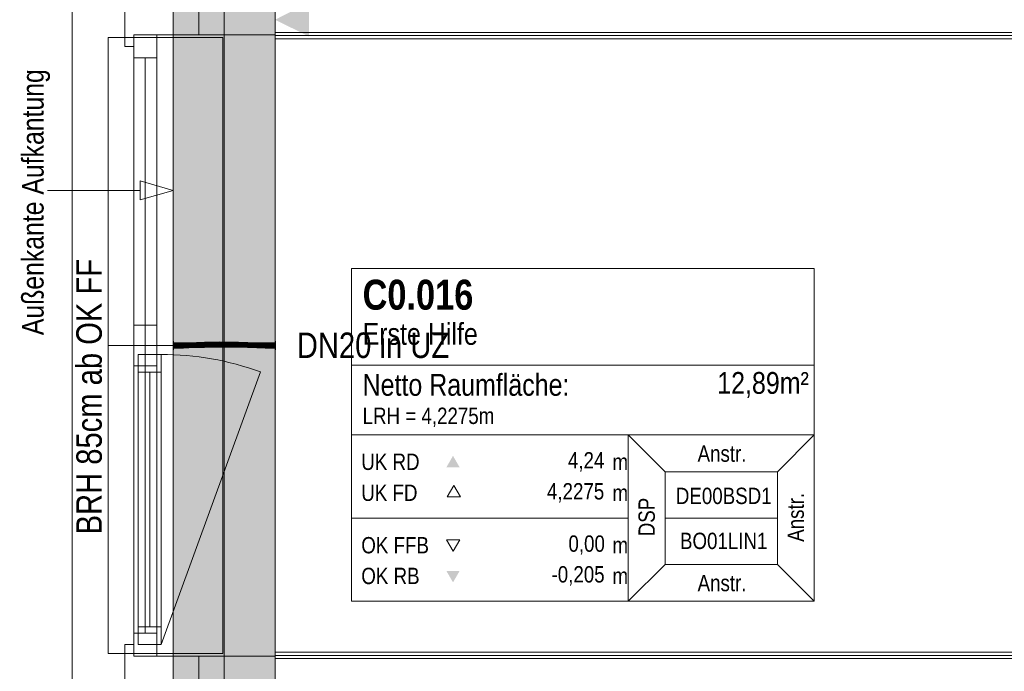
# Model space of a CAD drawing. Extents: x -500 to 300, y 62 to 1162.
# Tile 49 of 90: x -318 to -241, y 666 to 718. Entities that reach past the tile are written whole.
import ezdxf
from ezdxf.lldxf.tags import DXFTag

# ---------------------------------------------------------------- set-up
doc = ezdxf.new("R2010")
doc.units = 0
doc.layers.get('0').update_dxf_attribs({"lineweight": 13})
for name, color, linetype, lineweight, true_color in [('00 -Bauelemente -Dämmung innen', 7, 'Continuous', 9, 0xff7fe6), ('00 -Bauelemente -Gipskarton', 7, 'Continuous', 9, 0xff7fe6), ('00_Beschriftung UZ', 3, 'Continuous', 35, 0x00ff00), ('30 -33 Aussenwände- 7 Fassade_ Elemente', 7, 'Continuous', 9, 0x00aacc), ('30 -34 Innenwände- 2 nichttragend', 7, 'Continuous', 18, 0xff7fe6), ('30 -35 Decken- 1 Konstruktion-Träger- Stahlbeton', 7, 'Continuous', 13, 0x33aa00), ('70 -72 Beschriftung- 2 Beschriftung Bauteile', 7, 'Continuous', 9, 0x9999ff), ('70 -75 Raumstempel- 1 Raumstempel', 7, 'Continuous', 25, 0xff6600), ('E_Leerrohr 20', 7, 'Continuous', 13, 0xcc0099), ('E_Leerrohr 20-Shading', 7, 'Continuous', 13, 0xcc0099), ('iwb_Schraffur_Unterzug', 7, 'Continuous', 5, 0xffffcc)]:
    doc.layers.add(name, color=color, linetype=linetype, lineweight=lineweight, true_color=true_color)
doc.layers.add('70 -71 Achsen- 1 Gebäudeachsen', color=7, linetype='STRICHPUNKT2-A06G93K98I', lineweight=18)
doc.layers.add('Detailelementbeschriftung', color=7, linetype='Continuous', lineweight=9)
doc.styles.get("Standard").update_dxf_attribs({"font": 'ARIALN.TTF'})
tags = doc.linetypes.add('fein_strichliert-A06G93KA8I', pattern=[4, 1, -2, 1]).pattern_tags.tags
tags[8:9] = [DXFTag(74, 4), DXFTag(75, 0), DXFTag(340, '0'), DXFTag(46, 0.0), DXFTag(50, 0.0), DXFTag(44, 0.0), DXFTag(45, 0.0)]
tags[6:7] = [DXFTag(74, 4), DXFTag(75, 0), DXFTag(340, '0'), DXFTag(46, 0.0), DXFTag(50, 0.0), DXFTag(44, 0.0), DXFTag(45, 0.0)]
tags[4:5] = [DXFTag(74, 4), DXFTag(75, 0), DXFTag(340, '0'), DXFTag(46, 0.0), DXFTag(50, 0.0), DXFTag(44, 0.0), DXFTag(45, 0.0)]
tags = doc.linetypes.add('STRICHPUNKT2', pattern=[12.7, 6.35, -3.175, 0, -3.175]).pattern_tags.tags
tags[10:11] = [DXFTag(74, 4), DXFTag(75, 0), DXFTag(340, '0'), DXFTag(46, 0.0), DXFTag(50, 0.0), DXFTag(44, 0.0), DXFTag(45, 0.0)]
tags[8:9] = [DXFTag(74, 4), DXFTag(75, 0), DXFTag(340, '0'), DXFTag(46, 0.0), DXFTag(50, 0.0), DXFTag(44, 0.0), DXFTag(45, 0.0)]
tags[6:7] = [DXFTag(74, 4), DXFTag(75, 0), DXFTag(340, '0'), DXFTag(46, 0.0), DXFTag(50, 0.0), DXFTag(44, 0.0), DXFTag(45, 0.0)]
tags[4:5] = [DXFTag(74, 4), DXFTag(75, 0), DXFTag(340, '0'), DXFTag(46, 0.0), DXFTag(50, 0.0), DXFTag(44, 0.0), DXFTag(45, 0.0)]
tags = doc.linetypes.add('STRICHPUNKT2-A06G93K98I', pattern=[12.7, 6.35, -3.175, 0, -3.175]).pattern_tags.tags
tags[10:11] = [DXFTag(74, 4), DXFTag(75, 0), DXFTag(340, '0'), DXFTag(46, 0.0), DXFTag(50, 0.0), DXFTag(44, 0.0), DXFTag(45, 0.0)]
tags[8:9] = [DXFTag(74, 4), DXFTag(75, 0), DXFTag(340, '0'), DXFTag(46, 0.0), DXFTag(50, 0.0), DXFTag(44, 0.0), DXFTag(45, 0.0)]
tags[6:7] = [DXFTag(74, 4), DXFTag(75, 0), DXFTag(340, '0'), DXFTag(46, 0.0), DXFTag(50, 0.0), DXFTag(44, 0.0), DXFTag(45, 0.0)]
tags[4:5] = [DXFTag(74, 4), DXFTag(75, 0), DXFTag(340, '0'), DXFTag(46, 0.0), DXFTag(50, 0.0), DXFTag(44, 0.0), DXFTag(45, 0.0)]

# ---------------------------------------------------------------- blocks, each defined once
blk = doc.blocks.new('Shading-A06G93ID8I', base_point=(-301.191, 691.814))
at = {"layer": 'E_Leerrohr 20-Shading', "color": 223, "true_color": 0xc67fb4}
for points in [[(-305.68, 692.101), (-305.681, 692.159), (-306.287, 692.099), (-306.287, 692.153)], [(-306.287, 692.095), (-305.68, 692.1), (-306.287, 692.099), (-305.68, 692.101)], [(-305.073, 692.114), (-305.075, 692.172), (-305.68, 692.101), (-305.681, 692.159)], [(-305.68, 692.1), (-305.073, 692.113), (-305.68, 692.101), (-305.073, 692.114)], [(-304.465, 692.131), (-304.467, 692.19), (-305.073, 692.113), (-305.075, 692.172)], [(-304.467, 692.19), (-304.465, 692.131), (-304.026, 692.203), (-304.026, 692.187)], [(-304.026, 692.187), (-304.465, 692.131), (-304.025, 692.146), (-304.095, 692.142)], [(-304.095, 692.142), (-303.856, 692.149), (-303.856, 692.154)], [(-304.026, 692.187), (-303.858, 692.208), (-304.026, 692.203)], [(-303.858, 692.208), (-304.026, 692.187), (-303.856, 692.154), (-304.025, 692.146)], [(-303.247, 692.18), (-303.248, 692.223), (-303.856, 692.154), (-303.858, 692.208)], [(-303.856, 692.149), (-303.247, 692.164), (-303.856, 692.154), (-303.247, 692.18)], [(-303.241, 691.872), (-303.241, 691.881), (-303.848, 691.846), (-303.849, 691.866)], [(-302.636, 692.193), (-302.636, 692.23), (-303.247, 692.18), (-303.248, 692.223)], [(-303.247, 692.164), (-302.636, 692.172), (-303.247, 692.18), (-302.636, 692.193)], [(-303.241, 691.872), (-302.635, 691.885), (-303.241, 691.881), (-302.635, 691.887)], [(-303.24, 691.823), (-302.635, 691.83), (-303.241, 691.872), (-302.635, 691.885)], [(-302.636, 692.193), (-302.27, 692.19), (-302.636, 692.23), (-302.269, 692.229)], [(-302.636, 692.172), (-301.909, 692.169), (-302.636, 692.193), (-301.909, 692.188)], [(-302.635, 691.889), (-302.635, 691.887), (-302.438, 691.888), (-302.576, 691.886)], [(-302.635, 691.887), (-302.635, 691.885), (-302.576, 691.886)], [(-302.576, 691.886), (-302.635, 691.885), (-302.275, 691.883), (-302.275, 691.882)], [(-302.635, 691.885), (-302.635, 691.83), (-302.275, 691.882), (-302.276, 691.829)], [(-302.275, 691.887), (-302.438, 691.888), (-302.275, 691.883), (-302.576, 691.886)], [(-302.438, 691.888), (-302.275, 691.887), (-302.275, 691.887)], [(-302.275, 691.882), (-302.276, 691.829), (-301.913, 691.878), (-301.913, 691.827)], [(-302.275, 691.882), (-301.913, 691.88), (-302.275, 691.887), (-301.912, 691.883)], [(-302.275, 691.887), (-301.912, 691.883), (-302.275, 691.887), (-301.912, 691.886)], [(-302.275, 691.882), (-301.913, 691.878), (-302.202, 691.882)], [(-302.27, 692.19), (-301.909, 692.188), (-302.269, 692.229), (-301.909, 692.227)], [(-301.913, 691.878), (-301.913, 691.88), (-302.202, 691.882)], [(-301.913, 691.88), (-301.19, 691.856), (-301.912, 691.883), (-301.189, 691.863)], [(-301.913, 691.88), (-301.913, 691.878), (-301.585, 691.869)], [(-301.913, 691.878), (-301.19, 691.856), (-301.585, 691.869)], [(-301.913, 691.878), (-301.913, 691.827), (-301.19, 691.856), (-301.191, 691.814)], [(-301.912, 691.883), (-301.189, 691.863), (-301.912, 691.886), (-301.189, 691.87)], [(-301.189, 691.87), (-301.189, 691.872), (-301.912, 691.886)], [(-301.183, 692.164), (-301.182, 692.214), (-301.909, 692.188), (-301.909, 692.227)], [(-301.909, 692.169), (-301.183, 692.155), (-301.909, 692.188), (-301.183, 692.164)], [(-301.183, 692.164), (-301.053, 692.159), (-301.182, 692.214), (-300.732, 692.149)], [(-301.183, 692.155), (-300.684, 692.142), (-301.183, 692.164)], [(-301.182, 692.214), (-300.732, 692.149), (-300.456, 692.195), (-300.457, 692.141)], [(-300.732, 692.149), (-301.053, 692.159), (-300.693, 692.143), (-300.747, 692.145)], [(-300.747, 692.145), (-300.684, 692.142), (-300.693, 692.143)], [(-300.457, 692.141), (-300.732, 692.149), (-300.458, 692.137), (-300.693, 692.143)], [(-300.693, 692.143), (-300.684, 692.142), (-300.458, 692.137), (-300.458, 692.136)], [(-300.457, 692.141), (-300.458, 692.137), (-299.733, 692.118), (-299.733, 692.116)], [(-300.458, 692.137), (-300.458, 692.136), (-299.733, 692.116)], [(-299.733, 692.118), (-299.732, 692.175), (-300.457, 692.141), (-300.456, 692.195)], [(-299.01, 692.101), (-299.009, 692.16), (-299.733, 692.118), (-299.732, 692.175)], [(-299.733, 692.116), (-299.01, 692.101), (-299.733, 692.118)], [(-298.287, 692.095), (-298.287, 692.153), (-299.01, 692.101), (-299.009, 692.16)], [(-306.287, 691.753), (-305.675, 691.762), (-306.287, 691.812), (-305.676, 691.817)], [(-306.287, 691.753), (-305.675, 691.759), (-305.675, 691.762)], [(-305.065, 691.785), (-305.066, 691.831), (-305.675, 691.762), (-305.676, 691.817)], [(-305.675, 691.759), (-305.064, 691.772), (-305.675, 691.762), (-305.065, 691.785)], [(-304.456, 691.815), (-304.457, 691.848), (-305.065, 691.785), (-305.066, 691.831)], [(-305.064, 691.772), (-304.455, 691.79), (-305.065, 691.785), (-304.456, 691.815)], [(-304.456, 691.815), (-304.023, 691.837), (-304.457, 691.848), (-304.023, 691.861)], [(-304.456, 691.815), (-304.455, 691.79), (-304.023, 691.837), (-304.022, 691.803)], [(-304.023, 691.837), (-303.848, 691.846), (-304.023, 691.861), (-303.849, 691.866)], [(-304.022, 691.803), (-303.847, 691.808), (-304.023, 691.837), (-303.848, 691.846)], [(-303.847, 691.808), (-303.24, 691.823), (-303.848, 691.846), (-303.241, 691.872)], [(-301.191, 691.814), (-300.467, 691.795), (-301.19, 691.856), (-300.466, 691.824)], [(-301.189, 691.863), (-301.19, 691.856), (-301.032, 691.858)], [(-301.032, 691.858), (-301.19, 691.856), (-300.466, 691.837), (-300.466, 691.824)], [(-300.727, 691.86), (-301.189, 691.872), (-300.836, 691.859), (-301.189, 691.87)], [(-301.189, 691.87), (-301.189, 691.863), (-300.836, 691.859), (-301.032, 691.858)], [(-300.836, 691.859), (-301.032, 691.858), (-300.465, 691.848), (-300.466, 691.837)], [(-300.465, 691.851), (-300.727, 691.86), (-300.465, 691.848), (-300.836, 691.859)], [(-300.465, 691.851), (-300.465, 691.853), (-300.727, 691.86)], [(-300.467, 691.795), (-299.741, 691.775), (-300.466, 691.824), (-299.741, 691.79)], [(-300.465, 691.848), (-300.466, 691.837), (-299.74, 691.825), (-299.741, 691.81)], [(-300.466, 691.837), (-300.466, 691.824), (-299.741, 691.81), (-299.741, 691.79)], [(-299.74, 691.826), (-299.74, 691.834), (-300.465, 691.851), (-300.465, 691.853)], [(-299.74, 691.826), (-300.465, 691.851), (-299.74, 691.825), (-300.465, 691.848)], [(-299.74, 691.826), (-299.741, 691.81), (-299.014, 691.806), (-299.014, 691.788)], [(-299.741, 691.81), (-299.741, 691.79), (-299.014, 691.788), (-299.015, 691.764)], [(-299.741, 691.775), (-299.015, 691.76), (-299.741, 691.79), (-299.015, 691.764)], [(-299.014, 691.806), (-299.014, 691.818), (-299.74, 691.826), (-299.74, 691.834)], [(-299.015, 691.764), (-298.287, 691.753), (-299.014, 691.806), (-298.287, 691.798)], [(-299.015, 691.76), (-298.287, 691.753), (-299.015, 691.764)], [(-298.287, 691.798), (-298.287, 691.812), (-299.014, 691.806), (-299.014, 691.818)]]:
    blk.add_solid(points, dxfattribs=at)
at = {"layer": 'E_Leerrohr 20-Shading', "color": 231, "true_color": 0xe17fc9}
for points in [[(-305.678, 691.959), (-305.68, 692.1), (-306.287, 691.953), (-306.287, 692.095)], [(-305.678, 691.955), (-305.678, 691.959), (-306.287, 691.953)], [(-306.287, 691.953), (-305.678, 691.95), (-305.678, 691.955)], [(-306.287, 691.953), (-306.287, 691.812), (-305.678, 691.95), (-305.676, 691.817)], [(-305.073, 692.104), (-305.073, 692.113), (-305.68, 692.1)], [(-305.678, 691.959), (-305.07, 691.972), (-305.68, 692.1), (-305.073, 692.104)], [(-305.069, 691.959), (-305.07, 691.972), (-305.678, 691.955), (-305.678, 691.959)], [(-305.678, 691.955), (-305.678, 691.95), (-305.069, 691.959), (-305.069, 691.94)], [(-305.069, 691.94), (-305.678, 691.95), (-305.067, 691.878), (-305.677, 691.887)], [(-305.677, 691.887), (-305.676, 691.817), (-305.067, 691.878), (-305.066, 691.831)], [(-304.461, 691.99), (-304.465, 692.131), (-305.07, 691.972), (-305.073, 692.113)], [(-304.46, 691.964), (-304.461, 691.99), (-305.069, 691.959), (-305.07, 691.972)], [(-304.771, 691.961), (-305.069, 691.959), (-304.459, 691.928), (-305.069, 691.94)], [(-304.459, 691.928), (-305.069, 691.94), (-304.457, 691.868), (-305.067, 691.878)], [(-305.067, 691.878), (-305.066, 691.831), (-304.457, 691.868), (-304.457, 691.848)], [(-304.46, 691.964), (-304.771, 691.961), (-304.46, 691.952)], [(-304.771, 691.961), (-304.459, 691.928), (-304.46, 691.952)], [(-304.461, 691.99), (-304.095, 692.142), (-304.465, 692.131)], [(-304.095, 692.142), (-304.461, 691.99), (-304.025, 692.141), (-304.024, 692.003)], [(-304.46, 691.964), (-304.024, 692.003), (-304.461, 691.99)], [(-304.46, 691.964), (-303.851, 691.969), (-304.024, 692.003), (-303.852, 692.004)], [(-303.851, 691.969), (-304.46, 691.964), (-303.85, 691.932), (-304.46, 691.952)], [(-304.46, 691.952), (-304.459, 691.928), (-303.85, 691.932), (-303.85, 691.915)], [(-303.85, 691.915), (-304.459, 691.928), (-304.023, 691.861), (-304.457, 691.868)], [(-303.856, 692.137), (-303.856, 692.149), (-304.095, 692.142)], [(-304.024, 692.003), (-303.853, 692.008), (-304.025, 692.141), (-303.856, 692.137)], [(-303.852, 692.004), (-303.853, 692.008), (-304.024, 692.003)], [(-303.85, 691.915), (-304.023, 691.861), (-303.849, 691.866)], [(-303.246, 692.126), (-303.247, 692.164), (-303.856, 692.137), (-303.856, 692.149)], [(-303.856, 692.137), (-303.853, 692.008), (-303.246, 692.126), (-303.244, 692.024)], [(-303.853, 692.008), (-303.244, 692.023), (-303.244, 692.024)], [(-303.244, 692.009), (-303.244, 692.023), (-303.852, 692.004), (-303.853, 692.008)], [(-303.851, 691.969), (-303.243, 691.974), (-303.852, 692.004), (-303.244, 692.009)], [(-303.243, 691.974), (-303.851, 691.969), (-303.242, 691.914), (-303.85, 691.932)], [(-303.85, 691.932), (-303.85, 691.915), (-303.242, 691.914), (-303.242, 691.904)], [(-303.85, 691.915), (-303.849, 691.866), (-303.242, 691.904), (-303.241, 691.881)], [(-302.636, 692.121), (-302.636, 692.172), (-303.246, 692.126), (-303.247, 692.164)], [(-303.246, 692.126), (-303.244, 692.024), (-302.636, 692.121), (-302.636, 692.037)], [(-302.636, 692.037), (-303.244, 692.024), (-302.636, 692.034), (-303.244, 692.023)], [(-303.244, 692.023), (-302.636, 692.03), (-302.636, 692.034)], [(-302.635, 692.011), (-302.636, 692.03), (-303.244, 692.009), (-303.244, 692.023)], [(-303.243, 691.974), (-302.635, 691.976), (-303.244, 692.009), (-302.635, 692.011)], [(-302.763, 691.905), (-302.635, 691.976), (-303.242, 691.917), (-303.243, 691.974)], [(-302.771, 691.9), (-302.763, 691.905), (-303.242, 691.914), (-303.242, 691.917)], [(-303.242, 691.914), (-303.242, 691.904), (-302.771, 691.9)], [(-302.635, 691.889), (-302.771, 691.9), (-303.242, 691.894), (-303.242, 691.904)], [(-302.635, 691.889), (-303.242, 691.894), (-303.241, 691.881)], [(-302.635, 691.899), (-302.635, 691.902), (-302.771, 691.9), (-302.763, 691.905)], [(-302.635, 691.899), (-302.771, 691.9), (-302.635, 691.896)], [(-302.771, 691.9), (-302.635, 691.889), (-302.635, 691.896)], [(-302.635, 691.902), (-302.635, 691.976), (-302.763, 691.905)], [(-301.91, 692.123), (-301.909, 692.169), (-302.636, 692.121), (-302.636, 692.172)], [(-302.271, 692.122), (-302.636, 692.121), (-302.272, 692.042), (-302.636, 692.037)], [(-302.272, 692.038), (-302.272, 692.042), (-302.636, 692.034), (-302.636, 692.037)], [(-302.272, 692.029), (-302.272, 692.038), (-302.636, 692.03), (-302.636, 692.034)], [(-302.635, 692.011), (-302.272, 692.029), (-302.636, 692.03)], [(-302.635, 692.011), (-301.911, 692.006), (-302.272, 692.029), (-301.911, 692.024)], [(-302.635, 692.011), (-302.635, 691.976), (-302.439, 692.009), (-302.439, 691.976)], [(-302.438, 691.9), (-302.439, 691.976), (-302.635, 691.902), (-302.635, 691.976)], [(-302.438, 691.9), (-302.635, 691.902), (-302.531, 691.899)], [(-302.635, 691.902), (-302.635, 691.899), (-302.531, 691.899)], [(-302.438, 691.891), (-302.438, 691.9), (-302.635, 691.896), (-302.635, 691.899)], [(-302.438, 691.888), (-302.438, 691.891), (-302.635, 691.889), (-302.635, 691.896)], [(-302.439, 691.976), (-301.911, 691.975), (-302.439, 692.009), (-301.911, 692.006)], [(-301.911, 691.975), (-302.439, 691.976), (-301.912, 691.901), (-302.438, 691.9)], [(-301.912, 691.886), (-301.912, 691.901), (-302.438, 691.891), (-302.438, 691.9)], [(-301.912, 691.886), (-302.438, 691.891), (-302.275, 691.887)], [(-302.438, 691.891), (-302.438, 691.888), (-302.275, 691.887)], [(-301.91, 692.123), (-302.271, 692.122), (-301.911, 692.046), (-302.272, 692.042)], [(-301.911, 692.046), (-302.272, 692.042), (-301.911, 692.027), (-302.272, 692.029)], [(-301.911, 692.024), (-301.911, 692.027), (-302.272, 692.029)], [(-301.911, 691.975), (-301.912, 691.901), (-301.187, 691.971), (-301.188, 691.911)], [(-301.188, 691.911), (-301.912, 691.901), (-301.189, 691.873), (-301.912, 691.894)], [(-301.912, 691.894), (-301.912, 691.886), (-301.189, 691.873), (-301.189, 691.872)], [(-301.91, 692.123), (-301.911, 692.046), (-301.183, 692.133), (-301.185, 692.05)], [(-301.185, 692.05), (-301.911, 692.046), (-301.186, 692.019), (-301.911, 692.027)], [(-301.911, 692.027), (-301.186, 692.014), (-301.186, 692.019)], [(-301.186, 692.01), (-301.186, 692.014), (-301.911, 692.024), (-301.911, 692.027)], [(-301.911, 692.006), (-301.186, 691.996), (-301.911, 692.024), (-301.186, 692.01)], [(-301.911, 691.975), (-301.187, 691.971), (-301.911, 692.006), (-301.186, 691.996)], [(-301.183, 692.133), (-301.183, 692.155), (-301.91, 692.123), (-301.909, 692.169)], [(-300.726, 691.919), (-301.188, 691.911), (-300.727, 691.86), (-301.189, 691.872)], [(-300.726, 691.968), (-301.187, 691.971), (-300.726, 691.919), (-301.188, 691.911)], [(-301.186, 691.996), (-301.187, 691.971), (-300.726, 691.988), (-300.726, 691.968)], [(-301.041, 692.051), (-301.185, 692.05), (-301.167, 692.019), (-301.186, 692.019)], [(-301.186, 692.014), (-300.461, 691.999), (-301.167, 692.019), (-300.475, 692.008)], [(-301.186, 692.019), (-301.186, 692.014), (-301.167, 692.019)], [(-300.725, 692.002), (-301.186, 692.014), (-300.725, 691.999), (-301.186, 692.01)], [(-300.461, 691.999), (-301.186, 692.014), (-300.725, 692.002)], [(-301.186, 692.01), (-301.186, 691.996), (-300.725, 691.999), (-300.726, 691.988)], [(-301.183, 692.133), (-301.185, 692.05), (-300.684, 692.142), (-301.041, 692.051)], [(-300.684, 692.142), (-301.183, 692.155), (-301.183, 692.133)], [(-300.475, 692.008), (-300.543, 692.052), (-301.167, 692.019), (-301.041, 692.051)], [(-300.543, 692.052), (-300.684, 692.142), (-301.041, 692.051)], [(-300.463, 691.924), (-300.726, 691.919), (-300.465, 691.853), (-300.727, 691.86)], [(-300.726, 691.968), (-300.462, 691.966), (-300.725, 692.002), (-300.461, 691.995)], [(-300.462, 691.966), (-300.726, 691.968), (-300.463, 691.924), (-300.726, 691.919)], [(-300.725, 692.002), (-300.461, 691.995), (-300.461, 691.999)], [(-300.458, 692.136), (-300.684, 692.142), (-300.46, 692.052), (-300.543, 692.052)], [(-300.46, 692.052), (-300.543, 692.052), (-300.461, 692.008), (-300.475, 692.008)], [(-300.475, 692.008), (-300.461, 691.999), (-300.461, 692.008)], [(-300.463, 691.924), (-300.465, 691.853), (-299.737, 691.938), (-299.74, 691.834)], [(-300.462, 691.966), (-300.463, 691.924), (-299.737, 691.96), (-299.737, 691.938)], [(-299.737, 691.96), (-299.737, 691.975), (-300.462, 691.966), (-300.461, 691.995)], [(-300.46, 692.052), (-300.461, 692.008), (-299.735, 692.053), (-299.736, 691.996)], [(-300.461, 692.008), (-300.461, 691.999), (-299.736, 691.996), (-299.736, 691.993)], [(-300.461, 691.995), (-299.737, 691.975), (-300.461, 691.999), (-299.736, 691.993)], [(-299.735, 692.053), (-299.733, 692.116), (-300.46, 692.052), (-300.458, 692.136)], [(-299.737, 691.938), (-299.74, 691.834), (-299.012, 691.949), (-299.014, 691.818)], [(-299.737, 691.975), (-299.012, 691.96), (-299.736, 691.993), (-299.011, 691.988)], [(-299.012, 691.96), (-299.737, 691.975), (-299.737, 691.97)], [(-299.737, 691.96), (-299.012, 691.955), (-299.737, 691.97), (-299.012, 691.96)], [(-299.737, 691.96), (-299.737, 691.938), (-299.012, 691.955), (-299.012, 691.949)], [(-299.736, 691.993), (-299.011, 691.988), (-299.735, 692.053), (-299.01, 692.056)], [(-299.01, 692.056), (-299.01, 692.101), (-299.735, 692.053), (-299.733, 692.116)], [(-299.012, 691.949), (-299.014, 691.818), (-298.287, 691.953), (-298.287, 691.812)], [(-299.012, 691.96), (-298.287, 691.953), (-299.011, 691.988), (-298.287, 691.988)], [(-298.287, 691.953), (-299.012, 691.96), (-299.012, 691.955)], [(-299.012, 691.955), (-299.012, 691.949), (-298.287, 691.953)], [(-298.287, 691.988), (-298.287, 692.095), (-299.011, 691.988), (-299.01, 692.101)], [(-304.457, 691.868), (-304.457, 691.848), (-304.023, 691.861)]]:
    blk.add_solid(points, dxfattribs=at)
blk = doc.blocks.new('Shading-A06G93IF8I', base_point=(-299.075, 691.953))
at = {"layer": 'E_Leerrohr 20-Shading', "color": 213, "true_color": 0xd67fc0}
for points in [[(-299.075, 692.153), (-299.075, 691.953), (-298.287, 692.153), (-298.287, 691.953)], [(-299.075, 691.953), (-299.075, 691.753), (-298.287, 691.953), (-298.287, 691.753)], [(-298.287, 692.283), (-298.287, 691.953), (-298.275, 692.283), (-298.275, 691.953)], [(-298.275, 691.953), (-298.287, 691.953), (-298.275, 691.888), (-298.287, 691.888)], [(-298.287, 691.888), (-298.287, 691.623), (-298.275, 691.888), (-298.275, 691.623)]]:
    blk.add_solid(points, dxfattribs=at)
blk = doc.blocks.new('Shading-A06G93IH8I', base_point=(-305.499, 691.753))
at = {"layer": 'E_Leerrohr 20-Shading', "color": 213, "true_color": 0xd67fc0}
for points in [[(-306.287, 691.953), (-306.287, 692.283), (-306.299, 691.953), (-306.299, 692.283)], [(-306.287, 691.888), (-306.287, 691.953), (-306.299, 691.888), (-306.299, 691.953)], [(-306.299, 691.623), (-306.287, 691.623), (-306.299, 691.888), (-306.287, 691.888)], [(-305.499, 691.953), (-305.499, 692.153), (-306.287, 691.953), (-306.287, 692.153)], [(-305.499, 691.753), (-305.499, 691.953), (-306.287, 691.753), (-306.287, 691.953)]]:
    blk.add_solid(points, dxfattribs=at)
blk = doc.blocks.new('Referenz-A06G93KB8I')
at = {"layer": '00 -Bauelemente -Dämmung innen', "color": 0, "linetype": 'Continuous', "lineweight": -2, "ltscale": 0.13}
for p, q in [((-298.299, 716.553), (-190.799, 716.553)), ((-298.299, 667.353), (-190.799, 667.353))]:
    blk.add_line(p, q, dxfattribs=at)
at = {"layer": '00 -Bauelemente -Gipskarton', "color": 0, "linetype": 'Continuous', "lineweight": -2, "ltscale": 0.13}
for p, q in [((-298.299, 716.553), (-190.799, 716.553)), ((-298.299, 716.303), (-191.049, 716.303)), ((-298.299, 716.053), (-191.299, 716.053)), ((-298.299, 667.853), (-191.299, 667.853)), ((-298.299, 667.603), (-191.049, 667.603)), ((-298.299, 667.353), (-190.799, 667.353))]:
    blk.add_line(p, q, dxfattribs=at)
at = {"layer": '00_Beschriftung UZ', "color": 0, "lineweight": -2}
for points in [[(-300.969, 716.221), (-298.299, 717.553), (-300.968, 718.892)], [(-295.628, 716.221), (-298.299, 717.553), (-295.63, 718.892)]]:
    blk.add_solid(points, dxfattribs=at)
at = {"layer": '30 -33 Aussenwände- 7 Fassade_ Elemente', "color": 0, "linetype": 'Continuous', "lineweight": -2, "ltscale": 0.13}
for p, q in [((-298.299, 614.053), (-298.299, 769.853)), ((-314.239, 766.553), (-314.239, 610.853)), ((-310.099, 719.653), (-310.099, 715.453)), ((-304.299, 716.353), (-304.299, 718.753)), ((-304.299, 716.353), (-304.299, 718.753)), ((-298.299, 718.753), (-298.299, 716.353)), ((-309.399, 715.453), (-309.399, 716.353)), ((-309.399, 716.353), (-304.299, 716.353)), ((-309.399, 714.553), (-309.399, 716.353)), ((-309.399, 691.953), (-309.399, 716.353)), ((-309.399, 716.353), (-307.599, 716.353)), ((-309.399, 716.353), (-307.599, 716.353)), ((-307.599, 716.353), (-307.599, 714.553)), ((-307.599, 716.353), (-307.599, 691.953)), ((-298.299, 716.353), (-304.299, 716.353)), ((-310.099, 715.453), (-309.399, 715.453)), ((-307.599, 714.553), (-309.399, 714.553)), ((-308.499, 693.553), (-308.499, 714.553)), ((-309.399, 691.953), (-309.399, 693.553)), ((-309.399, 693.553), (-307.599, 693.553)), ((-307.599, 693.553), (-307.599, 691.953)), ((-309.399, 690.353), (-309.399, 691.953)), ((-309.399, 667.553), (-309.399, 691.953)), ((-309.399, 691.953), (-307.599, 691.953)), ((-309.399, 691.953), (-307.599, 691.953)), ((-307.599, 691.953), (-307.599, 690.353)), ((-307.599, 691.953), (-307.599, 667.553)), ((-309.049, 668.453), (-309.049, 691.253)), ((-309.049, 691.253), (-307.249, 691.253)), ((-309.049, 689.853), (-309.049, 691.253)), ((-309.049, 691.253), (-307.249, 691.253)), ((-307.249, 691.253), (-307.249, 668.453)), ((-307.249, 691.253), (-307.249, 689.853)), ((-307.599, 690.353), (-309.399, 690.353)), ((-307.249, 689.853), (-309.049, 689.853)), ((-308.149, 689.853), (-308.149, 669.853)), ((-309.049, 668.453), (-309.049, 669.853)), ((-309.049, 669.853), (-307.249, 669.853)), ((-307.249, 669.853), (-307.249, 668.453)), ((-309.399, 667.553), (-309.399, 669.353)), ((-309.399, 669.353), (-307.599, 669.353)), ((-307.599, 669.353), (-307.599, 667.553)), ((-310.099, 668.453), (-310.099, 664.253)), ((-309.399, 668.453), (-310.099, 668.453)), ((-309.399, 667.553), (-309.399, 668.453)), ((-307.249, 668.453), (-309.049, 668.453)), ((-307.249, 668.453), (-309.049, 668.453)), ((-307.599, 667.553), (-309.399, 667.553)), ((-304.299, 667.553), (-309.399, 667.553)), ((-307.599, 667.553), (-309.399, 667.553)), ((-304.299, 667.553), (-298.299, 667.553)), ((-304.299, 665.153), (-304.299, 667.553)), ((-304.299, 665.153), (-304.299, 667.553)), ((-298.299, 667.553), (-298.299, 665.153))]:
    blk.add_line(p, q, dxfattribs=at)
at = {"layer": '30 -33 Aussenwände- 7 Fassade_ Elemente', "color": 0, "lineweight": -2}
for p, q in [((-311.399, 691.953), (-311.399, 716.153)), ((-311.399, 667.753), (-311.399, 716.153)), ((-311.399, 716.153), (-309.399, 716.153)), ((-309.399, 716.153), (-309.399, 714.553)), ((-307.599, 716.153), (-309.399, 716.153)), ((-302.399, 716.153), (-307.599, 716.153)), ((-307.599, 714.553), (-307.599, 716.153)), ((-302.399, 691.953), (-302.399, 716.153)), ((-302.399, 667.753), (-302.399, 716.153)), ((-309.399, 714.553), (-307.599, 714.553)), ((-309.399, 693.553), (-309.399, 714.553)), ((-309.399, 669.353), (-309.399, 714.553)), ((-308.499, 714.553), (-308.499, 693.553)), ((-308.499, 714.553), (-308.499, 669.353)), ((-307.599, 714.553), (-307.599, 693.553)), ((-307.599, 714.553), (-307.599, 669.353)), ((-309.399, 691.953), (-309.399, 693.553)), ((-307.599, 693.553), (-309.399, 693.553)), ((-307.599, 693.553), (-307.599, 691.953)), ((-309.399, 691.953), (-311.399, 691.953)), ((-311.399, 667.753), (-311.399, 691.953)), ((-309.399, 691.953), (-309.399, 690.353)), ((-307.599, 691.953), (-309.399, 691.953)), ((-307.599, 690.353), (-307.599, 691.953)), ((-307.599, 691.953), (-302.399, 691.953)), ((-302.399, 667.753), (-302.399, 691.953)), ((-307.249, 691.253), (-309.049, 691.253)), ((-309.049, 689.853), (-309.049, 691.253)), ((-307.249, 691.253), (-307.249, 689.853)), ((-309.399, 690.353), (-307.599, 690.353)), ((-309.399, 669.353), (-309.399, 690.353)), ((-307.249, 689.853), (-309.049, 689.853)), ((-309.049, 669.853), (-309.049, 689.853)), ((-308.149, 669.853), (-308.149, 689.853)), ((-307.249, 689.853), (-307.249, 669.853)), ((-307.249, 669.853), (-309.049, 669.853)), ((-309.049, 668.453), (-309.049, 669.853)), ((-307.249, 669.853), (-307.249, 668.453)), ((-309.399, 669.353), (-307.599, 669.353)), ((-309.399, 667.753), (-309.399, 669.353)), ((-307.599, 669.353), (-307.599, 667.753)), ((-307.249, 668.453), (-309.049, 668.453)), ((-309.399, 667.753), (-311.399, 667.753)), ((-307.599, 667.753), (-309.399, 667.753)), ((-307.599, 667.753), (-302.399, 667.753))]:
    blk.add_line(p, q, dxfattribs=at)
at = {"layer": '30 -33 Aussenwände- 7 Fassade_ Elemente', "color": 0, "linetype": 'fein_strichliert-A06G93KA8I', "lineweight": -2, "ltscale": 0.13}
blk.add_line((-307.249, 668.453), (-299.451, 689.878), dxfattribs=at)
blk.add_ellipse((-307.249, 668.453), major_axis=(7.798, 21.425), ratio=1, start_param=0, end_param=0.349066, dxfattribs=at)
at = {"layer": '30 -34 Innenwände- 2 nichttragend', "color": 0, "linetype": 'Continuous', "lineweight": -2, "ltscale": 0.13}
for p, q in [((-298.299, 716.053), (-298.299, 719.053)), ((-298.299, 716.053), (-191.299, 716.053)), ((-298.299, 664.853), (-298.299, 667.853)), ((-298.299, 667.853), (-191.299, 667.853))]:
    blk.add_line(p, q, dxfattribs=at)
at = {"layer": '30 -35 Decken- 1 Konstruktion-Träger- Stahlbeton', "color": 0, "linetype": 'fein_strichliert-A06G93KA8I', "lineweight": -2, "ltscale": 0.13}
for p, q in [((-306.299, 995.453), (-306.299, 388.453)), ((-298.299, 995.453), (-298.299, 388.453))]:
    blk.add_line(p, q, dxfattribs=at)
at = {"layer": '70 -71 Achsen- 1 Gebäudeachsen', "color": 0, "linetype": 'STRICHPUNKT2-A06G93K98I', "lineweight": -2, "ltscale": 0.13}
blk.add_line((-302.299, 1084.393), (-302.299, 84.953), dxfattribs=at)
at = {"layer": '70 -72 Beschriftung- 2 Beschriftung Bauteile', "color": 0, "lineweight": -2}
for p, q in [((-308.897, 704.894), (-306.299, 704.144)), ((-308.897, 703.394), (-308.897, 704.894)), ((-306.299, 704.144), (-308.897, 703.394))]:
    blk.add_line(p, q, dxfattribs=at)
at = {"layer": '70 -72 Beschriftung- 2 Beschriftung Bauteile', "color": 0, "linetype": 'Continuous', "lineweight": -2, "ltscale": 0.13}
blk.add_line((-308.897, 704.144), (-316.177, 704.144), dxfattribs=at)
at = {"layer": '70 -75 Raumstempel- 1 Raumstempel', "color": 0, "lineweight": -2}
for p, q in [((-292.3, 697.993), (-292.3, 671.853)), ((-255.976, 697.993), (-292.3, 697.993)), ((-255.976, 671.853), (-255.976, 697.993)), ((-255.976, 690.398), (-292.3, 690.398)), ((-292.3, 684.923), (-270.571, 684.923)), ((-267.688, 682.026), (-270.571, 684.923)), ((-255.976, 684.923), (-270.571, 684.923)), ((-270.571, 684.923), (-270.571, 671.853)), ((-258.859, 682.026), (-255.976, 684.923)), ((-267.688, 674.751), (-267.688, 682.026)), ((-267.688, 682.026), (-258.859, 682.026)), ((-258.859, 674.751), (-258.859, 682.026)), ((-284.263, 680.963), (-284.786, 680.057)), ((-283.739, 680.057), (-284.263, 680.963)), ((-284.786, 680.057), (-283.739, 680.057)), ((-292.3, 678.388), (-270.571, 678.388)), ((-258.859, 678.388), (-267.688, 678.388)), ((-284.334, 675.784), (-284.857, 676.69)), ((-284.857, 676.69), (-283.811, 676.69)), ((-283.811, 676.69), (-284.334, 675.784)), ((-267.688, 674.751), (-270.571, 671.853)), ((-267.688, 674.751), (-258.859, 674.751)), ((-258.859, 674.751), (-255.976, 671.853)), ((-255.976, 671.853), (-292.3, 671.853))]:
    blk.add_line(p, q, dxfattribs=at)
for points in [[(-283.811, 682.378), (-284.334, 683.284), (-284.857, 682.378)], [(-283.811, 674.247), (-284.334, 673.341), (-284.857, 674.247)]]:
    blk.add_solid(points, dxfattribs=at)
at = {"layer": '30 -33 Aussenwände- 7 Fassade_ Elemente', "color": 0, "linetype": 'ByBlock', "lineweight": -2, "ltscale": 0.13, "insert": (-313.909, 677.113), "char_height": 2, "attachment_point": 1, "rotation": 90}
blk.add_mtext('{\\fArial Narrow;BRH 85cm ab OK FF}', dxfattribs=at)
at = {"layer": '70 -72 Beschriftung- 2 Beschriftung Bauteile', "color": 0, "linetype": 'Continuous', "lineweight": -2, "ltscale": 0.13, "insert": (-318.179, 692.767), "char_height": 1.7, "attachment_point": 1, "rotation": 90}
blk.add_mtext('{\\fArial Narrow;Außenkante Aufkantung}', dxfattribs=at)
at = {"layer": '70 -75 Raumstempel- 1 Raumstempel', "color": 0, "linetype": 'Continuous', "lineweight": -2, "ltscale": 0.13, "attachment_point": 1}
for s, insert, char_height, rotation in [('{\\fArial Narrow|b1|i0;C0.016}', (-291.433, 697.122), 2.3536, 0), ('{\\fArial Narrow;Erste Hilfe}', (-291.433, 693.719), 1.71171, 0), ('{\\fArial Narrow;Netto Raumfläche:}', (-291.433, 689.718), 1.71171, 0), ('{\\fArial Narrow;12,89m²}', (-263.588, 689.869), 1.71171, 0), ('{\\fArial Narrow;LRH = 4,2275m}', (-291.433, 687.07), 1.28378, 0), ('{\\fArial Narrow;UK RD}', (-291.535, 683.458), 1.28378, 0), ('{\\fArial Narrow;4,24}', (-275.311, 683.574), 1.28378, 0), ('{\\fArial Narrow;Anstr.}', (-265.132, 684.101), 1.28378, 0), ('{\\fArial Narrow;m}', (-271.815, 683.448), 1.28378, 0), ('{\\fArial Narrow;4,2275}', (-276.96, 681.14), 1.28378, 0), ('{\\fArial Narrow;Anstr.}', (-258.072, 676.53), 1.28378, 90), ('{\\fArial Narrow;UK FD}', (-291.535, 681.024), 1.28378, 0), ('{\\fArial Narrow;m}', (-271.815, 681.014), 1.28378, 0), ('{\\fArial Narrow;DE00BSD1}', (-266.838, 680.781), 1.28378, 0), ('{\\fArial Narrow;DSP}', (-269.774, 676.966), 1.28378, 90), ('{\\fArial Narrow;BO01LIN1}', (-266.515, 677.245), 1.28378, 0), ('{\\fArial Narrow;OK FFB}', (-291.535, 676.905), 1.28378, 0), ('{\\fArial Narrow;0,00}', (-275.272, 677.031), 1.28378, 0), ('{\\fArial Narrow;m}', (-271.815, 676.905), 1.28378, 0), ('{\\fArial Narrow;OK RB}', (-291.535, 674.491), 1.28378, 0), ('{\\fArial Narrow;-0,205}', (-276.6, 674.617), 1.28378, 0), ('{\\fArial Narrow;m}', (-271.815, 674.491), 1.28378, 0), ('{\\fArial Narrow;Anstr.}', (-265.132, 673.932), 1.28378, 0)]:
    blk.add_mtext(s, dxfattribs=dict(at, insert=insert, char_height=char_height, rotation=rotation))
blk = doc.blocks.new('Referenz-A06G93KD8I')
at = {"layer": 'iwb_Schraffur_Unterzug', "linetype": 'Continuous', "ltscale": 0.13}
blk.add_hatch(color=256, dxfattribs=at).paths.add_polyline_path([(-302.298, 995.453), (-298.298, 995.453), (-298.298, 553.453), (-306.298, 553.453), (-306.298, 995.453)])
blk.add_solid([(-306.28, 223.382), (-306.28, 995.453), (-298.28, 223.382), (-298.28, 995.453)], dxfattribs=at)
blk = doc.blocks.new('Enddeckel-A06G93OT8I')
at = {"color": 0, "linetype": 'ByBlock', "lineweight": -2, "ltscale": 0.13}
for p, q in [((-306.287, 692.283), (-306.299, 692.283)), ((-306.299, 692.09), (-306.299, 692.283)), ((-306.299, 691.817), (-306.299, 692.09)), ((-306.287, 692.09), (-306.287, 692.283)), ((-305.499, 692.153), (-306.287, 692.153)), ((-306.287, 692.036), (-306.287, 692.153)), ((-306.287, 691.817), (-306.287, 692.09)), ((-306.287, 691.871), (-306.287, 692.036)), ((-305.499, 692.036), (-305.499, 692.153)), ((-305.499, 691.871), (-305.499, 692.036)), ((-306.299, 691.623), (-306.299, 691.817)), ((-306.299, 691.623), (-306.287, 691.623)), ((-306.287, 691.753), (-306.287, 691.871)), ((-306.287, 691.623), (-306.287, 691.817)), ((-306.287, 691.753), (-305.499, 691.753)), ((-305.499, 691.753), (-305.499, 691.871))]:
    blk.add_line(p, q, dxfattribs=at)
at = {"color": 0, "linetype": 'STRICHPUNKT2', "lineweight": 5, "ltscale": 0.13}
blk.add_line((-306.287, 691.953), (-305.499, 691.953), dxfattribs=at)
blk = doc.blocks.new('Enddeckel-A06G93OV8I')
at = {"color": 0, "linetype": 'ByBlock', "lineweight": -2, "ltscale": 0.13}
for p, q in [((-298.287, 692.153), (-299.075, 692.153)), ((-299.075, 692.153), (-299.075, 692.036)), ((-299.075, 692.036), (-299.075, 691.871)), ((-298.275, 692.283), (-298.287, 692.283)), ((-298.287, 692.283), (-298.287, 692.09)), ((-298.287, 692.153), (-298.287, 692.036)), ((-298.287, 692.09), (-298.287, 691.817)), ((-298.287, 692.036), (-298.287, 691.871)), ((-298.275, 692.283), (-298.275, 692.09)), ((-298.275, 692.09), (-298.275, 691.817)), ((-299.075, 691.871), (-299.075, 691.753)), ((-299.075, 691.753), (-298.287, 691.753)), ((-298.287, 691.871), (-298.287, 691.753)), ((-298.287, 691.817), (-298.287, 691.623)), ((-298.287, 691.623), (-298.275, 691.623)), ((-298.275, 691.817), (-298.275, 691.623))]:
    blk.add_line(p, q, dxfattribs=at)
at = {"color": 0, "linetype": 'STRICHPUNKT2', "lineweight": 5, "ltscale": 0.13}
blk.add_line((-298.287, 691.953), (-299.075, 691.953), dxfattribs=at)
blk = doc.blocks.new('Flexrohr-A06G93OX8I')
at = {"color": 0, "linetype": 'ByBlock', "lineweight": -2, "ltscale": 0.13}
for p, q in [((-305.681, 692.159), (-306.287, 692.153)), ((-306.287, 692.153), (-306.287, 691.753)), ((-306.285, 692.141), (-306.285, 691.765)), ((-305.887, 692.145), (-305.883, 691.769)), ((-305.075, 692.172), (-305.681, 692.159)), ((-305.489, 692.151), (-305.482, 691.775)), ((-305.09, 692.16), (-305.08, 691.784)), ((-304.467, 692.19), (-305.075, 692.172)), ((-304.691, 692.171), (-304.68, 691.795)), ((-303.858, 692.208), (-304.467, 692.19)), ((-304.291, 692.183), (-304.28, 691.807)), ((-303.891, 692.195), (-303.881, 691.819)), ((-303.248, 692.223), (-303.858, 692.208)), ((-303.49, 692.205), (-303.482, 691.829)), ((-302.636, 692.23), (-303.248, 692.223)), ((-303.089, 692.213), (-303.083, 691.837)), ((-302.687, 692.218), (-302.685, 691.842)), ((-301.909, 692.227), (-302.636, 692.23)), ((-302.285, 692.217), (-302.287, 691.841)), ((-301.182, 692.214), (-301.909, 692.227)), ((-301.884, 692.215), (-301.888, 691.839)), ((-301.483, 692.207), (-301.489, 691.831)), ((-300.456, 692.195), (-301.182, 692.214)), ((-301.082, 692.199), (-301.09, 691.823)), ((-300.681, 692.189), (-300.691, 691.813)), ((-299.732, 692.175), (-300.456, 692.195)), ((-300.281, 692.178), (-300.291, 691.802)), ((-299.882, 692.167), (-299.891, 691.791)), ((-299.009, 692.16), (-299.732, 692.175)), ((-299.483, 692.158), (-299.491, 691.782)), ((-299.084, 692.149), (-299.09, 691.773)), ((-298.287, 692.153), (-299.009, 692.16)), ((-298.685, 692.145), (-298.688, 691.769)), ((-298.287, 692.153), (-298.287, 691.753)), ((-305.675, 691.759), (-306.287, 691.753)), ((-305.064, 691.772), (-305.675, 691.759)), ((-304.455, 691.79), (-305.064, 691.772)), ((-303.847, 691.808), (-304.455, 691.79)), ((-303.24, 691.823), (-303.847, 691.808)), ((-302.635, 691.83), (-303.24, 691.823)), ((-301.913, 691.827), (-302.635, 691.83)), ((-301.191, 691.814), (-301.913, 691.827)), ((-300.467, 691.795), (-301.191, 691.814)), ((-299.741, 691.775), (-300.467, 691.795)), ((-299.015, 691.76), (-299.741, 691.775)), ((-298.287, 691.753), (-299.015, 691.76))]:
    blk.add_line(p, q, dxfattribs=at)
blk = doc.blocks.new('Einzeiliger Text-A06G93OZ8I')
at = {"color": 0, "lineweight": -2, "insert": (-296.598, 692.973), "char_height": 2, "attachment_point": 1}
blk.add_mtext('{\\fArial Narrow;DN20 in UZ}', dxfattribs=at)

msp = doc.modelspace()

# ---------------------------------------------------------------- block references
at = {"color": 8, "lineweight": 13, "ltscale": 0.13, "true_color": 0x808080}
msp.add_blockref('Referenz-A06G93KB8I', (0, 0), dxfattribs=at)
at = {"color": 8, "lineweight": 25, "ltscale": 0.25, "true_color": 0x808080}
msp.add_blockref('Referenz-A06G93KD8I', (0, 0), dxfattribs=at)
at = {"layer": 'Detailelementbeschriftung', "ltscale": 0.13}
msp.add_blockref('Einzeiliger Text-A06G93OZ8I', (0, 0), dxfattribs=at)
at = {"layer": 'E_Leerrohr 20'}
for name, p in [('Shading-A06G93IH8I', (-305.499, 691.753)), ('Shading-A06G93ID8I', (-301.191, 691.814)), ('Shading-A06G93IF8I', (-299.075, 691.953))]:
    msp.add_blockref(name, p, dxfattribs=at)
at = {"layer": 'E_Leerrohr 20', "ltscale": 0.13}
for name in ['Enddeckel-A06G93OT8I', 'Flexrohr-A06G93OX8I', 'Enddeckel-A06G93OV8I']:
    msp.add_blockref(name, (0, 0), dxfattribs=at)

doc.saveas('drawing.dxf')
